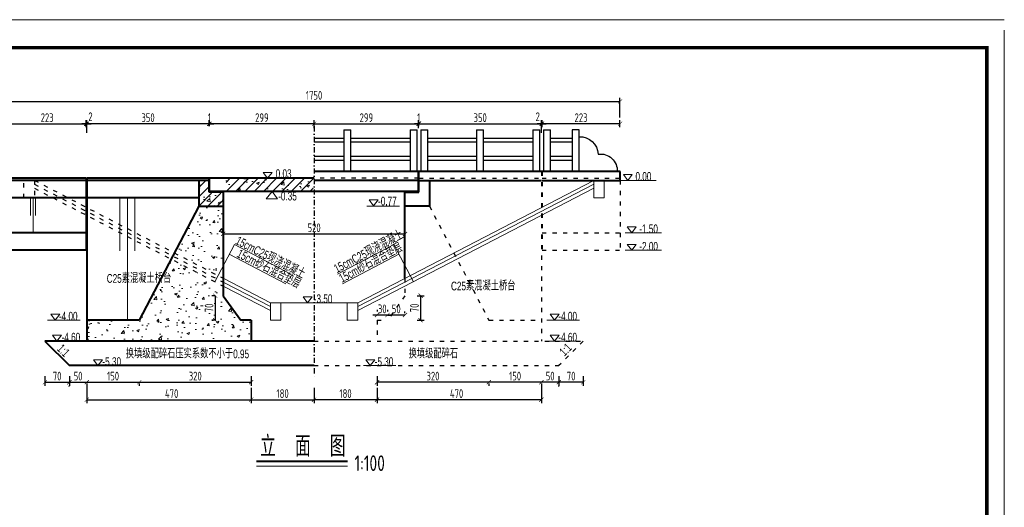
# Model space of a CAD drawing. Header units: inches. Extents: x 112594 to 193184, y 44995 to 116598.
# Tile 43 of 153: x 114020 to 116836, y 83518 to 84914. Entities that reach past the tile are written whole.
import ezdxf

# ---------------------------------------------------------------- set-up
doc = ezdxf.new("R2010")
doc.units = ezdxf.units.IN
doc.header["$MEASUREMENT"] = 0
doc.linetypes.add('ACAD_ISO03W100', pattern=[30, 12, -18])
doc.linetypes.add('DASHDOTX2', pattern=[2, 1, -0.5, 0, -0.5])
doc.layers.get('0').update_dxf_attribs({"lineweight": 15})
for name, color, linetype, lineweight in [('BM1', 7, 'Continuous', 15), ('文字', 7, 'Continuous', 20), ('细实线', 4, 'Continuous', 25), ('虚线', 2, 'ACAD_ISO03W100', 25), ('轮廓线', 1, 'Continuous', 40)]:
    doc.layers.add(name, color=color, linetype=linetype, lineweight=lineweight)
doc.layers.add('轴线', color=3, linetype='DASHDOTX2')
doc.styles.add('HZTXT', font='tssdeng.shx', dxfattribs={"width": 0.75, "bigfont": 'hztxt.shx'})
doc.styles.get("Standard").update_dxf_attribs({"font": 'hztxt_e.shx', "width": 0.7, "bigfont": 'hztxt.shx'})
doc.dimstyles.new('3', dxfattribs={"dimtxt": 25, "dimasz": 12, "dimexe": 10, "dimexo": 30, "dimgap": 5, "dimtad": 1, "dimdec": 0, "dimzin": 0, "dimdsep": 46, "dimtxsty": 'HZTXT', "dimblk": 'ARCHTICK', "dimcen": 0, "dimclrt": 7, "dimazin": 2, "dimtfac": 1, "dimtdec": 0, "dimtix": 1, "dimtmove": 2, "dimatfit": 3, "dimfxl": 250, "dimtolj": 1, "dimtzin": 0, "dimarcsym": 0})
doc.dimstyles.new('6', dxfattribs={"dimtxt": 25, "dimasz": 12, "dimexe": 10, "dimexo": 130, "dimgap": 5, "dimtad": 1, "dimdec": 0, "dimzin": 0, "dimdsep": 46, "dimtxsty": 'HZTXT', "dimblk": 'ARCHTICK', "dimcen": 0, "dimclrt": 7, "dimazin": 2, "dimtfac": 1, "dimtdec": 0, "dimtix": 1, "dimtmove": 2, "dimatfit": 3, "dimfxl": 250, "dimtolj": 1, "dimtzin": 0, "dimarcsym": 0})

# ---------------------------------------------------------------- blocks, each defined once
blk = doc.blocks.new('_ArchTick')
at = {"color": 0, "linetype": 'ByBlock', "const_width": 0.15}
blk.add_lwpolyline([(-0.5, -0.5), (0.5, 0.5)], dxfattribs=at)
blk = doc.blocks.new('*D137')
at = {"color": 0, "lineweight": -2}
for p, q in [((114562.1, 84615.7), (114550.1, 84615.7)), ((114562.1, 84608.7), (114562.1, 84625.7)), ((114562.1, 84615.7), (114563.1, 84615.7)), ((114563.1, 84608.7), (114563.1, 84625.7)), ((114563.1, 84615.7), (114575.1, 84615.7))]:
    blk.add_line(p, q, dxfattribs=at)
at = {"color": 0, "lineweight": -2, "xscale": 12, "yscale": 12, "zscale": 12}
blk.add_blockref('_ArchTick', (114562.1, 84615.7), dxfattribs=at)
at = {"color": 0, "lineweight": -2, "xscale": 12, "yscale": 12, "zscale": 12, "rotation": 180}
blk.add_blockref('_ArchTick', (114563.1, 84615.7), dxfattribs=at)
at = {"color": 7, "insert": (114562.6, 84633.2), "char_height": 25, "attachment_point": 5, "style": 'HZTXT'}
blk.add_mtext('\\A1;1', dxfattribs=at)
blk = doc.blocks.new('三角形')
at = {"layer": '轮廓线', "color": 0, "lineweight": 20}
for p, q in [((24441.9, 199232.1), (24477.5, 199232.1)), ((24459.3, 199208.6), (24441.9, 199232.1)), ((24477.5, 199232.1), (24459.3, 199208.6))]:
    blk.add_line(p, q, dxfattribs=at)
blk = doc.blocks.new('*D138')
at = {"color": 0, "lineweight": -2}
for p, q in [((115512.1, 83876.2), (115362.1, 83876.2)), ((115362.1, 83872.3), (115362.1, 83866.2)), ((115512.1, 83872.3), (115512.1, 83866.2))]:
    blk.add_line(p, q, dxfattribs=at)
at = {"color": 0, "lineweight": -2, "xscale": 12, "yscale": 12, "zscale": 12, "rotation": 180}
blk.add_blockref('_ArchTick', (115362.1, 83876.2), dxfattribs=at)
at = {"color": 0, "lineweight": -2, "xscale": 12, "yscale": 12, "zscale": 12}
blk.add_blockref('_ArchTick', (115512.1, 83876.2), dxfattribs=at)
at = {"color": 7, "insert": (115437.1, 83893.7), "char_height": 25, "attachment_point": 5, "style": 'HZTXT'}
blk.add_mtext('\\A1;150', dxfattribs=at)
blk = doc.blocks.new('*D139')
at = {"color": 0, "lineweight": -2}
for p, q in [((115042.1, 83893.7), (115042.1, 83866.2)), ((115362.1, 83876.2), (115042.1, 83876.2)), ((115362.1, 83872.3), (115362.1, 83866.2))]:
    blk.add_line(p, q, dxfattribs=at)
at = {"color": 0, "lineweight": -2, "xscale": 12, "yscale": 12, "zscale": 12, "rotation": 180}
blk.add_blockref('_ArchTick', (115042.1, 83876.2), dxfattribs=at)
at = {"color": 0, "lineweight": -2, "xscale": 12, "yscale": 12, "zscale": 12}
blk.add_blockref('_ArchTick', (115362.1, 83876.2), dxfattribs=at)
at = {"color": 7, "insert": (115202.1, 83893.7), "char_height": 25, "attachment_point": 5, "style": 'HZTXT'}
blk.add_mtext('\\A1;320', dxfattribs=at)
blk = doc.blocks.new('*D140')
at = {"color": 0, "lineweight": -2}
for p, q in [((115042.1, 83859.8), (115042.1, 83816.2)), ((115512.1, 83872.3), (115512.1, 83816.2)), ((115512.1, 83826.2), (115042.1, 83826.2))]:
    blk.add_line(p, q, dxfattribs=at)
at = {"color": 0, "lineweight": -2, "xscale": 12, "yscale": 12, "zscale": 12, "rotation": 180}
blk.add_blockref('_ArchTick', (115042.1, 83826.2), dxfattribs=at)
at = {"color": 0, "lineweight": -2, "xscale": 12, "yscale": 12, "zscale": 12}
blk.add_blockref('_ArchTick', (115512.1, 83826.2), dxfattribs=at)
at = {"color": 7, "insert": (115269.6, 83843.7), "char_height": 25, "attachment_point": 5, "style": 'HZTXT'}
blk.add_mtext('\\A1;470', dxfattribs=at)
blk = doc.blocks.new('*D141')
at = {"color": 0, "lineweight": -2}
for p, q in [((114212.1, 83876.2), (114362.1, 83876.2)), ((114212.1, 83872.3), (114212.1, 83866.2)), ((114362.1, 83872.3), (114362.1, 83866.2))]:
    blk.add_line(p, q, dxfattribs=at)
at = {"color": 0, "lineweight": -2, "xscale": 12, "yscale": 12, "zscale": 12, "rotation": 180}
blk.add_blockref('_ArchTick', (114212.1, 83876.2), dxfattribs=at)
at = {"color": 0, "lineweight": -2, "xscale": 12, "yscale": 12, "zscale": 12}
blk.add_blockref('_ArchTick', (114362.1, 83876.2), dxfattribs=at)
at = {"color": 7, "insert": (114287.1, 83893.7), "char_height": 25, "attachment_point": 5, "style": 'HZTXT'}
blk.add_mtext('\\A1;150', dxfattribs=at)
blk = doc.blocks.new('*D142')
at = {"color": 0, "lineweight": -2}
for p, q in [((114362.1, 83876.2), (114682.1, 83876.2)), ((114682.1, 83893.7), (114682.1, 83866.2)), ((114362.1, 83872.3), (114362.1, 83866.2))]:
    blk.add_line(p, q, dxfattribs=at)
at = {"color": 0, "lineweight": -2, "xscale": 12, "yscale": 12, "zscale": 12, "rotation": 180}
blk.add_blockref('_ArchTick', (114362.1, 83876.2), dxfattribs=at)
at = {"color": 0, "lineweight": -2, "xscale": 12, "yscale": 12, "zscale": 12}
blk.add_blockref('_ArchTick', (114682.1, 83876.2), dxfattribs=at)
at = {"color": 7, "insert": (114522.1, 83893.7), "char_height": 25, "attachment_point": 5, "style": 'HZTXT'}
blk.add_mtext('\\A1;320', dxfattribs=at)
blk = doc.blocks.new('*D143')
at = {"color": 0, "lineweight": -2}
for p, q in [((114212.1, 83872.3), (114212.1, 83816.2)), ((114682.1, 83859.8), (114682.1, 83816.2)), ((114212.1, 83826.2), (114682.1, 83826.2))]:
    blk.add_line(p, q, dxfattribs=at)
at = {"color": 0, "lineweight": -2, "xscale": 12, "yscale": 12, "zscale": 12, "rotation": 180}
blk.add_blockref('_ArchTick', (114212.1, 83826.2), dxfattribs=at)
at = {"color": 0, "lineweight": -2, "xscale": 12, "yscale": 12, "zscale": 12}
blk.add_blockref('_ArchTick', (114682.1, 83826.2), dxfattribs=at)
at = {"color": 7, "insert": (114454.6, 83843.7), "char_height": 25, "attachment_point": 5, "style": 'HZTXT'}
blk.add_mtext('\\A1;470', dxfattribs=at)
blk = doc.blocks.new('*D144')
at = {"color": 0, "lineweight": -2}
for p, q in [((114212.1, 84589.7), (114212.1, 84625.7)), ((114562.1, 84615.7), (114212.1, 84615.7)), ((114562.1, 84608.7), (114562.1, 84625.7))]:
    blk.add_line(p, q, dxfattribs=at)
at = {"color": 0, "lineweight": -2, "xscale": 12, "yscale": 12, "zscale": 12, "rotation": 180}
blk.add_blockref('_ArchTick', (114212.1, 84615.7), dxfattribs=at)
at = {"color": 0, "lineweight": -2, "xscale": 12, "yscale": 12, "zscale": 12}
blk.add_blockref('_ArchTick', (114562.1, 84615.7), dxfattribs=at)
at = {"color": 7, "insert": (114387.1, 84633.2), "char_height": 25, "attachment_point": 5, "style": 'HZTXT'}
blk.add_mtext('\\A1;350', dxfattribs=at)
blk = doc.blocks.new('*D145')
at = {"color": 0, "lineweight": -2}
for p, q in [((114682.1, 83859.8), (114682.1, 83816.2)), ((114862.1, 83859.8), (114862.1, 83816.2)), ((114682.1, 83826.2), (114862.1, 83826.2))]:
    blk.add_line(p, q, dxfattribs=at)
at = {"color": 0, "lineweight": -2, "xscale": 12, "yscale": 12, "zscale": 12, "rotation": 180}
blk.add_blockref('_ArchTick', (114682.1, 83826.2), dxfattribs=at)
at = {"color": 0, "lineweight": -2, "xscale": 12, "yscale": 12, "zscale": 12}
blk.add_blockref('_ArchTick', (114862.1, 83826.2), dxfattribs=at)
at = {"color": 7, "insert": (114772.1, 83843.7), "char_height": 25, "attachment_point": 5, "style": 'HZTXT'}
blk.add_mtext('\\A1;180', dxfattribs=at)
blk = doc.blocks.new('*D146')
at = {"color": 0, "lineweight": -2}
for p, q in [((114862.1, 83859.8), (114862.1, 83816.2)), ((115042.1, 83859.8), (115042.1, 83816.2)), ((115042.1, 83826.2), (114862.1, 83826.2))]:
    blk.add_line(p, q, dxfattribs=at)
at = {"color": 0, "lineweight": -2, "xscale": 12, "yscale": 12, "zscale": 12, "rotation": 180}
blk.add_blockref('_ArchTick', (114862.1, 83826.2), dxfattribs=at)
at = {"color": 0, "lineweight": -2, "xscale": 12, "yscale": 12, "zscale": 12}
blk.add_blockref('_ArchTick', (115042.1, 83826.2), dxfattribs=at)
at = {"color": 7, "insert": (114952.1, 83843.7), "char_height": 25, "attachment_point": 5, "style": 'HZTXT'}
blk.add_mtext('\\A1;180', dxfattribs=at)
blk = doc.blocks.new('*D118')
at = {"color": 0, "lineweight": -2}
for p, q in [((114862.1, 84603.3), (114862.1, 84625.7)), ((114862.1, 84615.7), (115161.1, 84615.7)), ((115161.1, 84603.3), (115161.1, 84625.7))]:
    blk.add_line(p, q, dxfattribs=at)
at = {"color": 0, "lineweight": -2, "xscale": 12, "yscale": 12, "zscale": 12, "rotation": 180}
blk.add_blockref('_ArchTick', (114862.1, 84615.7), dxfattribs=at)
at = {"color": 0, "lineweight": -2, "xscale": 12, "yscale": 12, "zscale": 12}
blk.add_blockref('_ArchTick', (115161.1, 84615.7), dxfattribs=at)
at = {"color": 7, "insert": (115011.6, 84633.2), "char_height": 25, "attachment_point": 5, "style": 'HZTXT'}
blk.add_mtext('\\A1;299', dxfattribs=at)
blk = doc.blocks.new('*D122')
at = {"color": 0, "lineweight": -2}
for p, q in [((114563.1, 84608.7), (114563.1, 84625.7)), ((114862.1, 84615.7), (114563.1, 84615.7)), ((114862.1, 84608.7), (114862.1, 84625.7))]:
    blk.add_line(p, q, dxfattribs=at)
at = {"color": 0, "lineweight": -2, "xscale": 12, "yscale": 12, "zscale": 12, "rotation": 180}
blk.add_blockref('_ArchTick', (114563.1, 84615.7), dxfattribs=at)
at = {"color": 0, "lineweight": -2, "xscale": 12, "yscale": 12, "zscale": 12}
blk.add_blockref('_ArchTick', (114862.1, 84615.7), dxfattribs=at)
at = {"color": 7, "insert": (114712.6, 84633.2), "char_height": 25, "attachment_point": 5, "style": 'HZTXT'}
blk.add_mtext('\\A1;299', dxfattribs=at)
blk = doc.blocks.new('*D125')
at = {"color": 0, "lineweight": -2}
for p, q in [((113987.1, 84508.7), (113987.1, 84689.6)), ((115737.1, 84633.3), (115737.1, 84689.6)), ((113987.1, 84679.6), (115737.1, 84679.6))]:
    blk.add_line(p, q, dxfattribs=at)
at = {"color": 0, "lineweight": -2, "xscale": 12, "yscale": 12, "zscale": 12, "rotation": 180}
blk.add_blockref('_ArchTick', (113987.1, 84679.6), dxfattribs=at)
at = {"color": 0, "lineweight": -2, "xscale": 12, "yscale": 12, "zscale": 12}
blk.add_blockref('_ArchTick', (115737.1, 84679.6), dxfattribs=at)
at = {"color": 7, "insert": (114862.1, 84697.1), "char_height": 25, "attachment_point": 5, "style": 'HZTXT'}
blk.add_mtext('\\A1;1750', dxfattribs=at)
blk = doc.blocks.new('*D126')
at = {"color": 0, "lineweight": -2}
for p, q in [((115072.1, 84083.7), (115072.1, 84078.5)), ((115122.1, 84073.7), (115122.1, 84078.5)), ((115122.1, 84068.5), (115072.1, 84068.5))]:
    blk.add_line(p, q, dxfattribs=at)
at = {"color": 0, "lineweight": -2, "xscale": 12, "yscale": 12, "zscale": 12, "rotation": 180}
blk.add_blockref('_ArchTick', (115072.1, 84068.5), dxfattribs=at)
at = {"color": 0, "lineweight": -2, "xscale": 12, "yscale": 12, "zscale": 12}
blk.add_blockref('_ArchTick', (115122.1, 84068.5), dxfattribs=at)
at = {"color": 7, "insert": (115097.1, 84086), "char_height": 25, "attachment_point": 5, "style": 'HZTXT'}
blk.add_mtext('\\A1;50', dxfattribs=at)
blk = doc.blocks.new('*D127')
at = {"color": 0, "lineweight": -2}
for p, q in [((115042.1, 84083.7), (115042.1, 84078.5)), ((115072.1, 84083.7), (115072.1, 84078.5)), ((115042.1, 84068.5), (115030.1, 84068.5)), ((115072.1, 84068.5), (115042.1, 84068.5)), ((115072.1, 84068.5), (115084.1, 84068.5))]:
    blk.add_line(p, q, dxfattribs=at)
at = {"color": 0, "lineweight": -2, "xscale": 12, "yscale": 12, "zscale": 12}
blk.add_blockref('_ArchTick', (115042.1, 84068.5), dxfattribs=at)
at = {"color": 0, "lineweight": -2, "xscale": 12, "yscale": 12, "zscale": 12, "rotation": 180}
blk.add_blockref('_ArchTick', (115072.1, 84068.5), dxfattribs=at)
at = {"color": 7, "insert": (115057.1, 84086), "char_height": 25, "attachment_point": 5, "style": 'HZTXT'}
blk.add_mtext('\\A1;30', dxfattribs=at)
blk = doc.blocks.new('*D129')
at = {"color": 0, "lineweight": -2}
for p, q in [((114579.3, 84123.7), (114569.3, 84123.7)), ((114579.3, 84123.7), (114579.3, 84053.7)), ((114579.3, 84053.7), (114569.3, 84053.7))]:
    blk.add_line(p, q, dxfattribs=at)
at = {"color": 0, "lineweight": -2, "xscale": 12, "yscale": 12, "zscale": 12}
for p, rotation in [((114579.3, 84123.7), 90), ((114579.3, 84053.7), 270)]:
    blk.add_blockref('_ArchTick', p, dxfattribs=dict(at, rotation=rotation))
at = {"color": 7, "insert": (114561.8, 84088.7), "char_height": 25, "attachment_point": 5, "rotation": 90, "style": 'HZTXT'}
blk.add_mtext('\\A1;70', dxfattribs=at)
blk = doc.blocks.new('*D130')
at = {"color": 0, "lineweight": -2}
for p, q in [((115156.8, 84123.7), (115176.8, 84123.7)), ((115166.8, 84123.7), (115166.8, 84053.7)), ((115156.8, 84053.7), (115176.8, 84053.7))]:
    blk.add_line(p, q, dxfattribs=at)
at = {"color": 0, "lineweight": -2, "xscale": 12, "yscale": 12, "zscale": 12}
for p, rotation in [((115166.8, 84123.7), 90), ((115166.8, 84053.7), 270)]:
    blk.add_blockref('_ArchTick', p, dxfattribs=dict(at, rotation=rotation))
at = {"color": 7, "insert": (115149.3, 84088.7), "char_height": 25, "attachment_point": 5, "rotation": 90, "style": 'HZTXT'}
blk.add_mtext('\\A1;70', dxfattribs=at)
blk = doc.blocks.new('*D132')
at = {"color": 0, "lineweight": -2}
for p, q in [((115161.1, 84615.7), (115149.1, 84615.7)), ((115161.1, 84610.7), (115161.1, 84625.7)), ((115162.1, 84615.7), (115161.1, 84615.7)), ((115162.1, 84610.7), (115162.1, 84625.7)), ((115162.1, 84615.7), (115174.1, 84615.7))]:
    blk.add_line(p, q, dxfattribs=at)
at = {"color": 0, "lineweight": -2, "xscale": 12, "yscale": 12, "zscale": 12}
blk.add_blockref('_ArchTick', (115161.1, 84615.7), dxfattribs=at)
at = {"color": 0, "lineweight": -2, "xscale": 12, "yscale": 12, "zscale": 12, "rotation": 180}
blk.add_blockref('_ArchTick', (115162.1, 84615.7), dxfattribs=at)
at = {"color": 7, "insert": (115161.6, 84633.2), "char_height": 25, "attachment_point": 5, "style": 'HZTXT'}
blk.add_mtext('\\A1;1', dxfattribs=at)
blk = doc.blocks.new('*D161')
at = {"color": 0, "lineweight": -2}
for p, q in [((114602.1, 84300.6), (114602.1, 84290.6)), ((114602.1, 84300.6), (115122.1, 84300.6)), ((115122.1, 84300.6), (115122.1, 84290.6))]:
    blk.add_line(p, q, dxfattribs=at)
at = {"color": 0, "lineweight": -2, "xscale": 12, "yscale": 12, "zscale": 12, "rotation": 180}
blk.add_blockref('_ArchTick', (114602.1, 84300.6), dxfattribs=at)
at = {"color": 0, "lineweight": -2, "xscale": 12, "yscale": 12, "zscale": 12}
blk.add_blockref('_ArchTick', (115122.1, 84300.6), dxfattribs=at)
at = {"color": 7, "insert": (114862.1, 84318.1), "char_height": 25, "attachment_point": 5, "style": 'HZTXT'}
blk.add_mtext('\\A1;520', dxfattribs=at)
blk = doc.blocks.new('*D133')
at = {"color": 0, "lineweight": -2}
for p, q in [((114162.1, 83893.7), (114162.1, 83866.2)), ((114162.1, 83876.2), (114211.8, 83876.2)), ((114211.8, 83872.3), (114211.8, 83866.2))]:
    blk.add_line(p, q, dxfattribs=at)
at = {"color": 0, "lineweight": -2, "xscale": 12, "yscale": 12, "zscale": 12, "rotation": 180}
blk.add_blockref('_ArchTick', (114162.1, 83876.2), dxfattribs=at)
at = {"color": 0, "lineweight": -2, "xscale": 12, "yscale": 12, "zscale": 12}
blk.add_blockref('_ArchTick', (114211.8, 83876.2), dxfattribs=at)
at = {"color": 7, "insert": (114187, 83893.7), "char_height": 25, "attachment_point": 5, "style": 'HZTXT'}
blk.add_mtext('\\A1;50', dxfattribs=at)
blk = doc.blocks.new('*D134')
at = {"color": 0, "lineweight": -2}
for p, q in [((114092.1, 83893.8), (114092.1, 83866.2)), ((114092.1, 83876.2), (114161.8, 83876.2)), ((114161.8, 83863.7), (114161.8, 83866.2))]:
    blk.add_line(p, q, dxfattribs=at)
at = {"color": 0, "lineweight": -2, "xscale": 12, "yscale": 12, "zscale": 12, "rotation": 180}
blk.add_blockref('_ArchTick', (114092.1, 83876.2), dxfattribs=at)
at = {"color": 0, "lineweight": -2, "xscale": 12, "yscale": 12, "zscale": 12}
blk.add_blockref('_ArchTick', (114161.8, 83876.2), dxfattribs=at)
at = {"color": 7, "insert": (114127, 83893.7), "char_height": 25, "attachment_point": 5, "style": 'HZTXT'}
blk.add_mtext('\\A1;70', dxfattribs=at)
blk = doc.blocks.new('*D135')
at = {"color": 0, "lineweight": -2}
for p, q in [((115562.1, 83876.2), (115512.4, 83876.2)), ((115562.1, 83893.7), (115562.1, 83866.2)), ((115512.4, 83872.3), (115512.4, 83866.2))]:
    blk.add_line(p, q, dxfattribs=at)
at = {"color": 0, "lineweight": -2, "xscale": 12, "yscale": 12, "zscale": 12, "rotation": 180}
blk.add_blockref('_ArchTick', (115512.4, 83876.2), dxfattribs=at)
at = {"color": 0, "lineweight": -2, "xscale": 12, "yscale": 12, "zscale": 12}
blk.add_blockref('_ArchTick', (115562.1, 83876.2), dxfattribs=at)
at = {"color": 7, "insert": (115537.3, 83893.7), "char_height": 25, "attachment_point": 5, "style": 'HZTXT'}
blk.add_mtext('\\A1;50', dxfattribs=at)
blk = doc.blocks.new('*D136')
at = {"color": 0, "lineweight": -2}
for p, q in [((115632.1, 83876.2), (115562.4, 83876.2)), ((115632.1, 83893.8), (115632.1, 83866.2)), ((115562.4, 83863.7), (115562.4, 83866.2))]:
    blk.add_line(p, q, dxfattribs=at)
at = {"color": 0, "lineweight": -2, "xscale": 12, "yscale": 12, "zscale": 12, "rotation": 180}
blk.add_blockref('_ArchTick', (115562.4, 83876.2), dxfattribs=at)
at = {"color": 0, "lineweight": -2, "xscale": 12, "yscale": 12, "zscale": 12}
blk.add_blockref('_ArchTick', (115632.1, 83876.2), dxfattribs=at)
at = {"color": 7, "insert": (115597.3, 83893.7), "char_height": 25, "attachment_point": 5, "style": 'HZTXT'}
blk.add_mtext('\\A1;70', dxfattribs=at)
blk = doc.blocks.new('*D167')
at = {"color": 0, "lineweight": -2}
for p, q in [((114210.1, 84615.7), (114198.1, 84615.7)), ((114210.1, 84605.7), (114210.1, 84625.7)), ((114210.1, 84615.7), (114212.1, 84615.7)), ((114212.1, 84605.7), (114212.1, 84625.7)), ((114212.1, 84615.7), (114224.1, 84615.7))]:
    blk.add_line(p, q, dxfattribs=at)
at = {"color": 0, "lineweight": -2, "xscale": 12, "yscale": 12, "zscale": 12}
blk.add_blockref('_ArchTick', (114210.1, 84615.7), dxfattribs=at)
at = {"color": 0, "lineweight": -2, "xscale": 12, "yscale": 12, "zscale": 12, "rotation": 180}
blk.add_blockref('_ArchTick', (114212.1, 84615.7), dxfattribs=at)
at = {"color": 7, "insert": (114222.5, 84635.9), "char_height": 25, "attachment_point": 5, "style": 'HZTXT'}
blk.add_mtext('\\A1;2', dxfattribs=at)
blk = doc.blocks.new('*D168')
at = {"color": 0, "lineweight": -2}
for p, q in [((113987.1, 84605.7), (113987.1, 84625.7)), ((113987.1, 84615.7), (114210.1, 84615.7)), ((114210.1, 84605.7), (114210.1, 84625.7))]:
    blk.add_line(p, q, dxfattribs=at)
at = {"color": 0, "lineweight": -2, "xscale": 12, "yscale": 12, "zscale": 12, "rotation": 180}
blk.add_blockref('_ArchTick', (113987.1, 84615.7), dxfattribs=at)
at = {"color": 0, "lineweight": -2, "xscale": 12, "yscale": 12, "zscale": 12}
blk.add_blockref('_ArchTick', (114210.1, 84615.7), dxfattribs=at)
at = {"color": 7, "insert": (114098.6, 84633.2), "char_height": 25, "attachment_point": 5, "style": 'HZTXT'}
blk.add_mtext('\\A1;223', dxfattribs=at)
blk = doc.blocks.new('*D171')
at = {"color": 0, "lineweight": -2}
for p, q in [((115162.1, 84608.7), (115162.1, 84625.7)), ((115162.1, 84615.7), (115512.1, 84615.7)), ((115512.1, 84589.7), (115512.1, 84625.7))]:
    blk.add_line(p, q, dxfattribs=at)
at = {"color": 0, "lineweight": -2, "xscale": 12, "yscale": 12, "zscale": 12, "rotation": 180}
blk.add_blockref('_ArchTick', (115162.1, 84615.7), dxfattribs=at)
at = {"color": 0, "lineweight": -2, "xscale": 12, "yscale": 12, "zscale": 12}
blk.add_blockref('_ArchTick', (115512.1, 84615.7), dxfattribs=at)
at = {"color": 7, "insert": (115337.1, 84633.2), "char_height": 25, "attachment_point": 5, "style": 'HZTXT'}
blk.add_mtext('\\A1;350', dxfattribs=at)
blk = doc.blocks.new('*D169')
at = {"color": 0, "lineweight": -2}
for p, q in [((115512.1, 84615.7), (115500.1, 84615.7)), ((115512.1, 84605.7), (115512.1, 84625.7)), ((115514.1, 84615.7), (115512.1, 84615.7)), ((115514.1, 84605.7), (115514.1, 84625.7)), ((115514.1, 84615.7), (115526.1, 84615.7))]:
    blk.add_line(p, q, dxfattribs=at)
at = {"color": 0, "lineweight": -2, "xscale": 12, "yscale": 12, "zscale": 12}
blk.add_blockref('_ArchTick', (115512.1, 84615.7), dxfattribs=at)
at = {"color": 0, "lineweight": -2, "xscale": 12, "yscale": 12, "zscale": 12, "rotation": 180}
blk.add_blockref('_ArchTick', (115514.1, 84615.7), dxfattribs=at)
at = {"color": 7, "insert": (115501.8, 84635.9), "char_height": 25, "attachment_point": 5, "style": 'HZTXT'}
blk.add_mtext('\\A1;2', dxfattribs=at)
blk = doc.blocks.new('*D170')
at = {"color": 0, "lineweight": -2}
for p, q in [((115514.1, 84605.7), (115514.1, 84625.7)), ((115737.1, 84615.7), (115514.1, 84615.7)), ((115737.1, 84605.7), (115737.1, 84625.7))]:
    blk.add_line(p, q, dxfattribs=at)
at = {"color": 0, "lineweight": -2, "xscale": 12, "yscale": 12, "zscale": 12, "rotation": 180}
blk.add_blockref('_ArchTick', (115514.1, 84615.7), dxfattribs=at)
at = {"color": 0, "lineweight": -2, "xscale": 12, "yscale": 12, "zscale": 12}
blk.add_blockref('_ArchTick', (115737.1, 84615.7), dxfattribs=at)
at = {"color": 7, "insert": (115625.6, 84633.2), "char_height": 25, "attachment_point": 5, "style": 'HZTXT'}
blk.add_mtext('\\A1;223', dxfattribs=at)
blk = doc.blocks.new('dasfgfhfdgtf')
at = {"layer": '细实线'}
for p, q in [((53338.6, -33988.3), (53338.6, -33868.3)), ((53338.6, -33868.3), (53358.6, -33868.3)), ((53338.6, -33988.3), (53338.6, -33868.3)), ((53358.6, -33868.3), (53358.6, -33988.3)), ((53358.6, -33868.3), (53358.6, -33988.3))]:
    blk.add_line(p, q, dxfattribs=at)
for centre, radius, start, end in [((53336.3, -33940.4), 52.5, 87.3986, 177.3524), ((53277.1, -33985.6), 48.1, 81.899, 182.8519)]:
    blk.add_arc(centre, radius, start, end, dxfattribs=at)

msp = doc.modelspace()

# ---------------------------------------------------------------- hatches: boundary and pattern name
h = msp.add_hatch()
h.set_pattern_fill('ANSI31', color=256, scale=150, style=0)
h.set_pattern_definition([(45, (91182.712, -39016.216), (-13.2582521, 13.2582521), [])])
h.paths.add_polyline_path([(114532.11826, 84379.72414), (114602.11826, 84379.72414), (114602.11826, 84416.72414), (114562.11826, 84416.72414), (114562.11826, 84453.72414), (114532.11826, 84453.72414)])
h = msp.add_hatch()
h.set_pattern_fill('AR-CONC', color=256, scale=10, style=0)
h.set_pattern_definition([(50, (91182.71, -39016.216), (71.726018, -6.275213), [7.5, -82.5]), (355, (91182.71, -39016.22), (-13.875133, 75.219213), [6, -66]), (100.4514, (91188.69, -39016.74), (57.85094, 68.943954), [6.37402, -70.11421]), (46.1842, (91182.71, -38996.22), (106.724105, -16.5519), [11.25, -123.75]), (96.6356, (91191.61, -38997.6), (93.46627, 97.41179), [9.56103, -105.1713]), (351.1842, (91182.71, -38996.22), (93.46619, 97.41186), [9, -99]), (21, (91192.71, -39001.216), (59.690705, -40.26189), [7.5, -82.5]), (326, (91192.71, -39001.22), (24.331533, 72.515005), [6, -66]), (71.4514, (91197.686, -39004.57), (84.022263, 32.25305), [6.37402, -70.11421]), (37.5, (91182.712, -39016.216), (1.2159855, 33.2893854), [0, -65.2, 0, -67, 0, -66.25]), (7.5, (91182.712, -39016.216), (26.306954, 39.441171), [0, -38.2, 0, -63.7, 0, -25.25]), (327.5, (91160.412, -39016.216), (53.3822436, -2.255487), [0, -25, 0, -78, 0, -103.5]), (317.5, (91150.41, -39016.216), (58.318617, 10.010498), [0, -32.5, 0, -51.8, 0, -73.5])])
h.paths.add_polyline_path([(114532.11826, 84379.72414), (114602.11826, 84379.72414), (114602.11826, 84416.72414), (114562.11826, 84416.72414), (114562.11826, 84453.72414), (114532.11826, 84453.72414)])
h = msp.add_hatch()
h.set_pattern_fill('AR-CONC', color=256, scale=10, style=0)
h.set_pattern_definition([(50, (90981.02, -39016.216), (71.726018, -6.275213), [7.5, -82.5]), (355, (90981.02, -39016.22), (-13.875133, 75.219213), [6, -66]), (100.4514, (90986.995, -39016.74), (57.85094, 68.943954), [6.37402, -70.11421]), (46.1842, (90981.02, -38996.22), (106.724105, -16.5519), [11.25, -123.75]), (96.6356, (90989.91, -38997.6), (93.46627, 97.41179), [9.56103, -105.1713]), (351.1842, (90981.02, -38996.22), (93.46619, 97.41186), [9, -99]), (21, (90991.02, -39001.216), (59.690705, -40.26189), [7.5, -82.5]), (326, (90991.02, -39001.22), (24.331533, 72.515005), [6, -66]), (71.4514, (90995.99, -39004.57), (84.022263, 32.25305), [6.37402, -70.11421]), (37.5, (90981.018, -39016.216), (1.2159855, 33.2893854), [0, -65.2, 0, -67, 0, -66.25]), (7.5, (90981.02, -39016.216), (26.306954, 39.441171), [0, -38.2, 0, -63.7, 0, -25.25]), (327.5, (90958.718, -39016.216), (53.3822436, -2.255487), [0, -25, 0, -78, 0, -103.5]), (317.5, (90948.72, -39016.216), (58.318617, 10.010498), [0, -32.5, 0, -51.8, 0, -73.5])])
h.paths.add_polyline_path([(114610.42432, 84421.72414), (114859.42432, 84421.72414), (114859.42432, 84459.65414), (114610.42432, 84459.65414)])
h = msp.add_hatch()
h.set_pattern_fill('ANSI31', color=256, scale=150, style=0)
h.set_pattern_definition([(45, (90981.018, -39016.216), (-13.2582521, 13.2582521), [])])
h.paths.add_polyline_path([(114610.42432, 84421.72414), (114859.42432, 84421.72414), (114859.42432, 84459.65414), (114610.42432, 84459.65414)])
h = msp.add_hatch()
h.set_pattern_fill('AR-CONC', color=256, scale=10, style=0)
h.set_pattern_definition([(50, (0, 0), (71.726018, -6.275213), [7.5, -82.5]), (355, (0, 0), (-13.875133, 75.219213), [6, -66]), (100.4514, (5.98, -0.52), (57.850938, 68.943954), [6.37402, -70.11421]), (46.1842, (0, 20), (106.724105, -16.5519), [11.25, -123.75]), (96.6356, (8.89, 18.62), (93.46627, 97.41179), [9.56103, -105.1713]), (351.1842, (0, 20), (93.466195, 97.41186), [9, -99]), (21, (10, 15), (59.690705, -40.26189), [7.5, -82.5]), (326, (10, 15), (24.331533, 72.515005), [6, -66]), (71.4514, (14.974, 11.645), (84.022263, 32.25305), [6.37402, -70.11421]), (37.5, (0, 0), (1.2159855, 33.2893854), [0, -65.2, 0, -67, 0, -66.25]), (7.5, (0, 0), (26.306954, 39.441171), [0, -38.2, 0, -63.7, 0, -25.25]), (327.5, (-22.3, 0), (53.3822436, -2.255487), [0, -25, 0, -78, 0, -103.5]), (317.5, (-32.3, 0), (58.318617, 10.010498), [0, -32.5, 0, -51.8, 0, -73.5])])
h.paths.add_polyline_path([(114462.45759, 84246.14078), (114587.51734, 84181.29499), (114602.11826, 84209.09442), (114602.11826, 84379.72414), (114532.11826, 84379.72414)])
h.paths.add_polyline_path([(114682.11826, 83993.72711), (114682.11826, 84053.72711), (114652.11826, 84053.72711), (114602.11826, 84123.72711), (114602.11826, 84151.19539), (114453.2099, 84228.40713), (114362.11826, 84053.72711), (114212.11826, 84053.72711), (114212.11826, 83993.72711)])
h.paths.add_polyline_path([(114543.03212, 84070.2175), (114543.03212, 84107.23673), (114580.53212, 84107.23673), (114580.53212, 84070.2175)], flags=24)

# ---------------------------------------------------------------- linework, layer by layer
for p, q in [((114987.11826, 84103.72414), (115662.11826, 84453.72414)), ((114987.11826, 84092.45977), (115662.11826, 84442.45977)), ((115662.11826, 84453.72414), (115662.11826, 84403.72414)), ((115692.11826, 84403.72414), (115692.11826, 84453.72414)), ((115737.11826, 84453.72414), (115840.93599, 84453.72414)), ((114742.21968, 84421.72414), (114725.23743, 84400.79766)), ((114757.07457, 84400.79766), (114742.21968, 84421.72414)), ((114987.11826, 84081.19539), (115662.11826, 84431.19539)), ((114051.06744, 84403.72414), (114051.06744, 84353.72414)), ((114058.24237, 84403.72414), (114058.24237, 84303.72414)), ((114065.41731, 84403.72414), (114065.41731, 84353.72414)), ((114306.75413, 84403.72414), (114306.75413, 84252.05583)), ((114328.26506, 84403.72414), (114328.26506, 84053.72711)), ((114348.96841, 84403.72414), (114348.96841, 84252.05583)), ((114725.23743, 84400.79766), (114757.07457, 84400.79766)), ((115105.93346, 84379.72414), (115012.66627, 84379.72414)), ((115662.11826, 84403.72414), (115692.11826, 84403.72414)), ((115855.64537, 84303.72414), (115752.03237, 84303.72414)), ((115783.70542, 84320.66415), (115758.03021, 84320.66415)), ((114634.07706, 84269.9424), (114578.21743, 84163.58841)), ((114634.07706, 84269.9424), (114795.34471, 84185.24082)), ((115090.15946, 84269.9424), (114928.89181, 84185.24082)), ((115090.15946, 84269.9424), (115146.01909, 84163.58841)), ((115783.70542, 84270.66415), (115758.03021, 84270.66415)), ((114619.52935, 84242.24427), (114780.797, 84157.54269)), ((115104.70717, 84242.24427), (114943.43952, 84157.54269)), ((115855.64537, 84253.72414), (115752.03237, 84253.72414)), ((114602.11826, 84173.72414), (114737.11826, 84103.72414)), ((114602.11826, 84162.45977), (114737.11826, 84092.45977)), ((114602.11826, 84151.19539), (114737.11826, 84081.19539)), ((114862.11826, 84103.72414), (114737.11826, 84103.72414)), ((114737.11826, 84053.72414), (114737.11826, 84103.72414)), ((114767.11826, 84103.72414), (114767.11826, 84053.72414)), ((114862.11826, 84103.72414), (114987.11826, 84103.72414)), ((114957.11826, 84103.72414), (114957.11826, 84053.72414)), ((114987.11826, 84053.72414), (114987.11826, 84103.72414)), ((114192.93568, 84053.72711), (114099.66849, 84053.72711)), ((114767.11826, 84053.72414), (114737.11826, 84053.72414)), ((114957.11826, 84053.72414), (114987.11826, 84053.72414)), ((115621.54687, 84053.72711), (115528.27968, 84053.72711)), ((114200.52143, 83993.72711), (114107.25424, 83993.72711)), ((115621.54687, 83993.72711), (115528.27968, 83993.72711)), ((115096.25174, 83923.72711), (115002.98455, 83923.72711))]:
    msp.add_line(p, q)
at = {"ltscale": 2}
msp.add_line((114697.54818, 83636.14187), (114957.8711, 83636.14187), dxfattribs=at)
at = {"layer": 'BM1', "linetype": 'Continuous'}
msp.add_line((116836.39029, 84913.61018), (112593.56197, 84913.61018), dxfattribs=at)
at = {"layer": 'BM1', "color": 0, "linetype": 'Continuous'}
msp.add_line((116836.39029, 84883.30409), (116836.39029, 81913.30712), dxfattribs=at)
msp.add_line((116836.39029, 84883.30409), (116836.39029, 81913.30712), dxfattribs=at)
msp.add_line((116836.39029, 84883.30409), (116836.39029, 81913.30712), dxfattribs=at)
at = {"layer": 'BM1', "color": 0, "linetype": 'Continuous', "const_width": 9.99898}
msp.add_lwpolyline([(112761.40607, 81963.30202), (112761.40607, 84833.30919), (116786.3954, 84833.30919), (116786.3954, 81963.30202)], close=True, dxfattribs=at)
at = {"layer": '细实线'}
for p, q in [((114947.11826, 84598.72414), (114947.11826, 84478.72414)), ((114947.11826, 84598.72414), (114967.11826, 84598.72414)), ((114967.11826, 84478.72414), (114967.11826, 84598.72414)), ((115137.11826, 84598.72414), (115137.11826, 84478.72414)), ((115137.11826, 84598.72414), (115157.11826, 84598.72414)), ((115157.11826, 84478.72414), (115157.11826, 84598.72414)), ((115167.11826, 84598.72414), (115167.11826, 84478.72414)), ((115167.11826, 84598.72414), (115187.11826, 84598.72414)), ((115187.11826, 84478.72414), (115187.11826, 84598.72414)), ((115326.34297, 84598.72414), (115326.34297, 84478.72414)), ((115326.34297, 84598.72414), (115346.34297, 84598.72414)), ((115346.34297, 84478.72414), (115346.34297, 84598.72414)), ((115488.11826, 84598.72414), (115488.11826, 84478.72414)), ((115488.11826, 84598.72414), (115508.11826, 84598.72414)), ((115508.11826, 84478.72414), (115508.11826, 84598.72414)), ((115518.11826, 84598.72414), (115518.11826, 84478.72414)), ((115518.11826, 84598.72414), (115538.11826, 84598.72414)), ((115538.11826, 84478.72414), (115538.11826, 84598.72414)), ((114862.11826, 84574.72414), (114947.11826, 84574.72414)), ((114947.11826, 84562.72414), (114862.11826, 84562.72414)), ((114967.11826, 84574.72414), (115137.11826, 84574.72414)), ((115137.11826, 84562.72414), (114967.11826, 84562.72414)), ((115187.11826, 84574.72414), (115326.34297, 84574.72414)), ((115326.34297, 84562.72414), (115187.11826, 84562.72414)), ((115346.34297, 84574.72414), (115488.11826, 84574.72414)), ((115488.11826, 84562.72414), (115346.34297, 84562.72414)), ((115537.41478, 84574.72414), (115599.81998, 84574.72414)), ((115599.81998, 84562.72414), (115537.41478, 84562.72414)), ((114862.11826, 84522.72414), (114947.11826, 84522.72414)), ((114967.11826, 84522.72414), (115137.11826, 84522.72414)), ((115187.11826, 84522.72414), (115326.34297, 84522.72414)), ((115346.34297, 84522.72414), (115488.11826, 84522.72414)), ((115537.41478, 84522.72414), (115599.81998, 84522.72414)), ((114947.11826, 84510.72414), (114862.11826, 84510.72414)), ((115137.11826, 84510.72414), (114967.11826, 84510.72414)), ((115326.34297, 84510.72414), (115187.11826, 84510.72414)), ((115488.11826, 84510.72414), (115346.34297, 84510.72414)), ((115599.81998, 84510.72414), (115537.41478, 84510.72414))]:
    msp.add_line(p, q, dxfattribs=at)
at = {"layer": '虚线'}
for p, q in [((115512.11826, 84478.72414), (115512.11826, 83993.72711)), ((115514.11826, 84478.72414), (115514.11826, 84253.72414)), ((114032.11826, 84403.72414), (114032.11826, 84453.72414)), ((114062.11826, 84453.72414), (114602.11826, 84173.72414)), ((114062.11826, 84453.72414), (114062.11826, 84403.72414)), ((114062.11826, 84442.45977), (114602.11826, 84162.45977)), ((115161.11826, 84459.65414), (114862.11826, 84459.65414)), ((115162.11826, 84459.65414), (115512.11826, 84459.65414)), ((115514.11826, 84459.65414), (115737.11826, 84459.65414)), ((115737.11826, 84453.72414), (115737.11826, 84253.72414)), ((114062.11826, 84431.19539), (114602.11826, 84151.19539)), ((114062.11826, 84403.72414), (114032.11826, 84403.72414)), ((115192.11826, 84379.72414), (115362.11826, 84053.72711)), ((115514.11826, 84303.72414), (115737.11826, 84303.72414)), ((115122.11826, 84262.72711), (115122.11826, 84263.72414)), ((115514.11826, 84253.72414), (115737.11826, 84253.72414)), ((115122.11826, 84173.72414), (115122.11826, 84123.72711)), ((115122.11826, 84123.72711), (115072.11826, 84053.72711)), ((115042.11826, 84053.72711), (115042.11826, 83993.72711)), ((115042.11826, 84053.72711), (115072.11826, 84053.72711)), ((115362.11826, 84053.72711), (115512.11826, 84053.72711)), ((114862.11826, 83993.72711), (115632.11826, 83993.72711)), ((115632.11826, 83993.72711), (115562.11826, 83923.72711)), ((114862.11826, 83923.72711), (115562.11826, 83923.72711))]:
    msp.add_line(p, q, dxfattribs=at)
at = {"layer": '轮廓线', "color": 0, "lineweight": 20}
for p, q in [((114716.34985, 84476.59415), (114742.02507, 84476.59415)), ((114728.89569, 84459.65414), (114716.34985, 84476.59415)), ((114742.02507, 84476.59415), (114728.89569, 84459.65414)), ((115746.69606, 84470.66415), (115772.37128, 84470.66415)), ((115759.2419, 84453.72414), (115746.69606, 84470.66415)), ((115772.37128, 84470.66415), (115759.2419, 84453.72414)), ((115770.57604, 84303.72414), (115758.03021, 84320.66415)), ((115783.70542, 84320.66415), (115770.57604, 84303.72414)), ((115770.57604, 84253.72414), (115758.03021, 84270.66415)), ((115783.70542, 84270.66415), (115770.57604, 84253.72414))]:
    msp.add_line(p, q, dxfattribs=at)
at = {"layer": '轮廓线'}
for p, q in [((115161.11826, 84478.72414), (114862.11826, 84478.72414)), ((115161.11826, 84421.72414), (115161.11826, 84478.72414)), ((115162.11826, 84419.72414), (115162.11826, 84478.72414)), ((115737.11826, 84478.72414), (115162.11826, 84478.72414)), ((115737.11826, 84453.72414), (115737.11826, 84478.72414)), ((114210.11826, 84459.65414), (113987.11826, 84459.65414)), ((114210.11826, 84453.72414), (113987.11826, 84453.72414)), ((114210.11826, 84459.65414), (114210.11826, 84253.72414)), ((114562.11826, 84459.65414), (114212.11826, 84459.65414)), ((114212.11826, 84459.65414), (114212.11826, 83993.72711)), ((114532.11826, 84453.72414), (114212.11826, 84453.72414)), ((114562.11826, 84453.72414), (114532.11826, 84453.72414)), ((114532.11826, 84453.72414), (114532.11826, 84379.72414)), ((114562.11826, 84419.72414), (114562.11826, 84459.65414)), ((114563.11826, 84421.72414), (114563.11826, 84459.72414)), ((114862.11826, 84459.65414), (114563.11826, 84459.65414)), ((115161.11826, 84453.72414), (114862.11826, 84453.72414)), ((115162.11826, 84453.72414), (115512.11826, 84453.72414)), ((115192.11826, 84453.72414), (115192.11826, 84379.72414)), ((115514.11826, 84453.72414), (115737.11826, 84453.72414)), ((114602.11826, 84419.72414), (114562.11826, 84419.72414)), ((115161.11826, 84421.72414), (114563.11826, 84421.72414)), ((114602.11826, 84419.72414), (114602.11826, 84123.72711)), ((115122.11826, 84375.72414), (115122.11826, 84419.72414)), ((115122.11826, 84419.72414), (115162.11826, 84419.72414)), ((114210.11826, 84403.72414), (113987.11826, 84403.72414)), ((114532.11826, 84403.72414), (114212.11826, 84403.72414)), ((114532.11826, 84379.72414), (114362.11826, 84053.72711)), ((114532.11826, 84379.72414), (114602.11826, 84379.72414)), ((115192.11826, 84379.72414), (115122.11826, 84379.72414)), ((115122.11826, 84173.72414), (115122.11826, 84375.72414)), ((114210.11826, 84303.72414), (113987.11826, 84303.72414)), ((114210.11826, 84253.72414), (113987.11826, 84253.72414)), ((114602.11826, 84123.72711), (114652.11826, 84053.72711)), ((114362.11826, 84053.72711), (114212.11826, 84053.72711)), ((114682.11826, 84053.72711), (114652.11826, 84053.72711)), ((114682.11826, 84053.72711), (114682.11826, 83993.72711)), ((114862.11826, 83993.72711), (114092.11826, 83993.72711)), ((114092.11826, 83993.72711), (114162.11826, 83923.72711)), ((114862.11826, 83923.72711), (114162.11826, 83923.72711))]:
    msp.add_line(p, q, dxfattribs=at)
at = {"layer": '轮廓线', "ltscale": 2}
msp.add_line((114697.54818, 83649.90764), (114957.8711, 83649.90764), dxfattribs=at)
at = {"layer": '轴线', "ltscale": 15}
msp.add_line((114862.11826, 84608.56326), (114862.11826, 83893.11835), dxfattribs=at)

# ---------------------------------------------------------------- block references
at = {"xscale": 0.7200000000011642, "yscale": 0.7200000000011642, "zscale": 0.7200000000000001}
for p in [(97421.51619, -59049.43346), (97232.36682, -59326.43346), (96510.96484, -59376.43049), (97939.15616, -59376.43049), (96515.86549, -59436.43049), (97939.15616, -59436.43049), (96633.20738, -59506.43049), (97412.06203, -59506.43049)]:
    msp.add_blockref('三角形', p, dxfattribs=at)
at = {"layer": '细实线', "xscale": -1}
msp.add_blockref('dasfgfhfdgtf', (168958.46525, 118466.67379), dxfattribs=at)

# ---------------------------------------------------------------- texts
at = {"width": 0.7}
for s, p in [('0.03', (114752.1163, 84460.53051)), ('0.00', (115781.32185, 84452.60051)), ('-0.35', (114759.31471, 84396.31791)), ('-0.77', (115045.1332, 84381.8569)), ('-1.50', (115792.25921, 84302.60051)), ('-2.00', (115792.25921, 84252.60051)), ('C25素混凝土桥台', (114268.9424, 84160.63095)), ('C25素混凝土桥台', (115253.64364, 84138.96617)), ('-3.50', (114861.16503, 84102.60051)), ('-4.00', (114132.13542, 84052.60348)), ('-4.00', (115560.74661, 84052.60348)), ('-4.60', (114139.72117, 83992.60348)), ('-4.60', (115560.74661, 83992.60348)), ('换填级配碎石压实系数不小于0.95', (114323.48085, 83944.68765)), ('换填级配碎石', (115132.3355, 83944.68765)), ('-5.30', (114256.59683, 83922.60348)), ('-5.30', (115035.45148, 83922.60348))]:
    msp.add_text(s, height=25, dxfattribs=at).set_placement(p)
for s, rotation, p in [('15cmC25现浇混凝土', 27.70951712, (114927.36395, 84188.0796)), ('15cmC25现浇混凝土', 332.29048288, (114635.10627, 84273.04309)), ('15cm砂石混合垫层', 27.70951712, (114941.91166, 84160.38147)), ('15cm砂石混合垫层', 332.29048288, (114638.81821, 84235.75456)), ('1:1', 45, (115578.39668, 83949.1089)), ('1:1', 315, (114125.06858, 83969.88017))]:
    msp.add_text(s, height=25, rotation=rotation, dxfattribs=at).set_placement(p)
at = {"layer": '文字', "style": 'HZTXT', "width": 0.75}
for s, height, p in [('立  面  图', 60, (114707.66135, 83662.67853)), ('1:100', 45, (114977.76492, 83621.93603))]:
    msp.add_text(s, height=height, dxfattribs=at).set_placement(p)

# ---------------------------------------------------------------- dimensions: what is measured, and where the dimension line sits
for base, p1, p2, dimstyle, picture, middle in [((115737.11826, 84679.59949), (113987.11826, 84478.72414), (115737.11826, 84603.28526), '3', '*D125', (114862.11826, 84697.09949)), ((114563.11826, 84615.74857), (114562.11826, 84478.72414), (114563.11826, 84478.72414), '6', '*D137', (114562.61826, 84633.24857)), ((115512.11826, 84615.74857), (115162.11826, 84478.72414), (115512.11826, 84459.65414), '6', '*D171', (115337.11826, 84633.24857)), ((115042.11826, 84068.48493), (115072.11826, 84053.72711), (115042.11826, 84053.72711), '3', '*D127', (115057.11826, 84085.98493)), ((115072.11826, 84068.48493), (115122.11826, 84043.72711), (115072.11826, 84053.72711), '3', '*D126', (115097.11826, 84085.98493)), ((115042.11826, 83876.22881), (115362.11826, 83902.25765), (115042.11826, 83923.72711), '3', '*D139', (115202.11826, 83893.72881)), ((115362.11826, 83876.22881), (115512.11826, 83902.25765), (115362.11826, 83902.25765), '3', '*D138', (115437.11826, 83893.72881)), ((115512.41627, 83876.22881), (115562.11826, 83923.72711), (115512.41627, 83902.25765), '3', '*D135', (115537.26727, 83893.72881)), ((115562.41627, 83876.22881), (115632.11826, 83923.83586), (115562.41627, 83893.72711), '3', '*D136', (115597.26727, 83893.72881)), ((114862.11826, 83826.24631), (115042.11826, 83889.80496), (114862.11826, 83889.80496), '3', '*D146', (114952.11826, 83843.74631))]:
    dim = msp.add_linear_dim(base=base, p1=p1, p2=p2, angle=180, dimstyle=dimstyle)
    dim.commit()
    dim.dimension.update_dxf_attribs({"geometry": picture, "text_midpoint": middle})
for base, p1, p2, angle, picture, middle in [((114210.11826, 84615.74857), (113987.11826, 84478.72414), (114210.11826, 84573.40437), 180, '*D168', (114098.61826, 84633.24857)), ((115514.11826, 84615.74857), (115737.11826, 84478.72414), (115514.11826, 84573.40437), 0, '*D170', (115625.61826, 84633.24857)), ((114579.28212, 84053.72711), (114602.11826, 84123.72711), (114602.11826, 84053.72711), 90, '*D129', (114561.78212, 84088.72711)), ((115166.84291, 84053.72711), (115122.11826, 84123.72711), (115122.11826, 84053.72711), 90, '*D130', (115149.34291, 84088.72711))]:
    dim = msp.add_linear_dim(base=base, p1=p1, p2=p2, angle=angle, dimstyle='3', override={"dimfxl": 10, "dimfxlon": 1})
    dim.commit()
    dim.dimension.update_dxf_attribs({"geometry": picture, "text_midpoint": middle})
for base, p1, p2, angle, picture, middle in [((114212.11826, 84615.74857), (114210.11826, 84573.40437), (114212.11826, 84573.28526), 180, '*D167', (114222.47485, 84635.92134)), ((115512.11826, 84615.74857), (115514.11826, 84573.40437), (115512.11826, 84573.28526), 0, '*D169', (115501.76167, 84635.92134))]:
    dim = msp.add_linear_dim(base=base, p1=p1, p2=p2, angle=angle, dimstyle='3', override={"dimfxl": 10, "dimfxlon": 1})
    dim.commit()
    dim.dimension.update_dxf_attribs({"geometry": picture, "text_midpoint": middle, "dimtype": 160})
for base, p1, p2, dimstyle, picture, middle in [((114212.11826, 84615.74857), (114562.11826, 84478.72414), (114212.11826, 84459.65414), '6', '*D144', (114387.11826, 84633.24857)), ((114563.11826, 84615.74857), (114862.11826, 84478.72414), (114563.11826, 84478.72414), '6', '*D122', (114712.61826, 84633.24857)), ((115161.11826, 84615.74857), (114862.11826, 84573.28526), (115161.11826, 84573.28526), '3', '*D118', (115011.61826, 84633.24857)), ((114161.82025, 83876.22881), (114092.11826, 83923.83586), (114161.82025, 83893.72711), '3', '*D134', (114126.96925, 83893.72881)), ((114211.82025, 83876.22881), (114162.11826, 83923.72711), (114211.82025, 83902.25765), '3', '*D133', (114186.96925, 83893.72881)), ((114362.11826, 83876.22881), (114212.11826, 83902.25765), (114362.11826, 83902.25765), '3', '*D141', (114287.11826, 83893.72881)), ((114682.11826, 83876.22881), (114362.11826, 83902.25765), (114682.11826, 83923.72711), '3', '*D142', (114522.11826, 83893.72881)), ((114862.11826, 83826.24631), (114682.11826, 83889.80496), (114862.11826, 83889.80496), '3', '*D145', (114772.11826, 83843.74631))]:
    dim = msp.add_linear_dim(base=base, p1=p1, p2=p2, dimstyle=dimstyle)
    dim.commit()
    dim.dimension.update_dxf_attribs({"geometry": picture, "text_midpoint": middle})
for base, p1, p2, picture, middle in [((115161.11826, 84615.74857), (115162.11826, 84580.67889), (115161.11826, 84580.67889), '*D132', (115161.61826, 84633.24857)), ((115122.11826, 84300.55914), (114602.11826, 84323.8398), (115122.11826, 84323.8398), '*D161', (114862.11826, 84318.05914))]:
    dim = msp.add_linear_dim(base=base, p1=p1, p2=p2, dimstyle='3', override={"dimfxl": 10, "dimfxlon": 1})
    dim.commit()
    dim.dimension.update_dxf_attribs({"geometry": picture, "text_midpoint": middle})
dim = msp.add_linear_dim(base=(114682.11826, 83826.24631), p1=(114212.11826, 83902.25765), p2=(114682.11826, 83889.80496), dimstyle='3')
dim.commit()
dim.dimension.update_dxf_attribs({"geometry": '*D143', "text_midpoint": (114454.61826, 83843.74631), "dimtype": 160})
dim = msp.add_linear_dim(base=(115042.11826, 83826.24631), p1=(115512.11826, 83902.25765), p2=(115042.11826, 83889.80496), angle=180, dimstyle='3')
dim.commit()
dim.dimension.update_dxf_attribs({"geometry": '*D140', "text_midpoint": (115269.61826, 83843.74631), "dimtype": 160})

doc.saveas('drawing.dxf')
